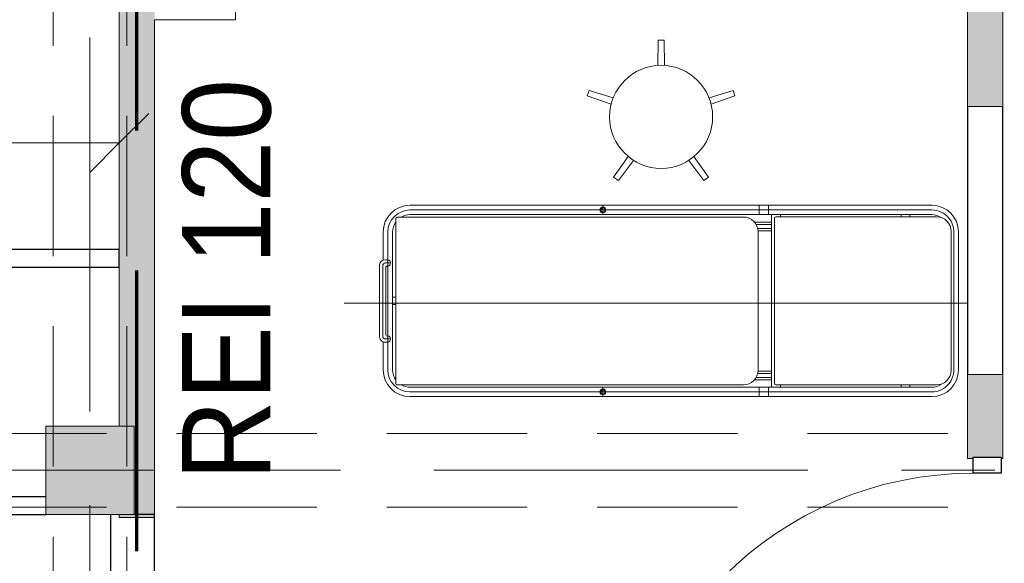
# Model space of a CAD drawing. Header units: centimetres. Extents: x -1631 to 1829, y -257 to 3158.
# Tile 84 of 128: x -36 to 298, y 1817 to 2001. Entities that reach past the tile are written whole.
import ezdxf

# ---------------------------------------------------------------- set-up
doc = ezdxf.new("R2010")
doc.units = ezdxf.units.CM
for name, pattern in [('Długa kreska', [142.875, 95.25, -47.625]), ('Oś', [222.25, 127, -31.75, 31.75, -31.75]), ('Ukryte', [71.438, 47.625, -23.813])]:
    doc.linetypes.add(name, pattern=pattern)
for name, color, linetype, lineweight in [('A-ANNO-DIMS', 211, 'Continuous', 13), ('A-ANNO-DIMS-100', 211, 'Continuous', 13), ('A-DETL', 90, 'Continuous', 9), ('A-DETL-GENF', 92, 'Continuous', 9), ('A-DETL-HDLN', 90, 'Ukryte', 9), ('A-DETL-MEDM', 33, 'Continuous', 13), ('A-DOOR', 31, 'Continuous', 13), ('A-WALL', 113, 'Continuous', 13), ('A-WALL-PATT', 111, 'Continuous', 13), ('G-ANNO-TEXT', 231, 'Continuous', 13), ('Q-SPCQ', 91, 'Continuous', 9), ('S-COLS', 52, 'Continuous', 13), ('S-GRID', 1, 'Continuous', 13)]:
    doc.layers.add(name, color=color, linetype=linetype, lineweight=lineweight)
doc.styles.add('Arial Narrow_5', font='ARIALN.TTF', dxfattribs={"height": 20})
doc.styles.add('Arial_9', font='arial.ttf', dxfattribs={"width": 0.9, "height": 30})
doc.dimstyles.new('Diagonal_1_100__0__wewnętrzne_1', dxfattribs={"dimscale": 30.48, "dimtxt": 20.468619, "dimasz": 0.656168, "dimexe": 0.164042, "dimexo": 0.0625, "dimgap": 0.032808, "dimtad": 1, "dimdec": 0, "dimdsep": 46, "dimtxsty": 'Arial Narrow_5', "dimblk1": 'OBLIQUE', "dimblk2": 'OBLIQUE', "dimsah": 1, "dimcen": 0.09, "dimazin": 0, "dimtfac": 1, "dimtdec": 4, "dimtix": 1, "dimtmove": 0, "dimatfit": 3, "dimfxl": 0.164042, "dimfxlon": 1, "dimtvp": 1, "dimtolj": 1, "dimtzin": 0, "dimarcsym": 2})

# ---------------------------------------------------------------- blocks, each defined once
blk = doc.blocks.new('M_Concrete-Square-Column - 300 x 300mm-1794508-5_piętro III __10_50 m_ - stan projektowany')
at = {"layer": 'S-COLS', "lineweight": 9}
blk.add_hatch(color=254, dxfattribs=at).paths.add_polyline_path([(15, -15), (15, 15), (-15, 15), (-15, -15)], flags=0)
for p, q in [((15, 15), (-15, 15)), ((-15, 15), (-15, -15)), ((15, -15), (15, 15)), ((-15, -15), (15, -15))]:
    blk.add_line(p, q, dxfattribs=at)
blk = doc.blocks.new('DRZWI 1S - automatyczna etykieta - Drzwi 120-2407013-5_piętro III __10_50 m_ - stan projektowany')
at = {"layer": 'A-DETL-GENF'}
for p, q in [((-65.5, 7), (-60, 7)), ((-65.5, -2.5), (-65.5, 7)), ((-60, 7), (-60, -2.5)), ((60, 7), (65.5, 7)), ((60, -2.5), (60, 7)), ((65.5, 7), (65.5, -2.5)), ((-60, -2.5), (-65.5, -2.5)), ((65.5, -2.5), (60, -2.5))]:
    blk.add_line(p, q, dxfattribs=at)
at = {"layer": 'A-DETL-MEDM', "lineweight": 25}
for p, q in [((-65.5, -2.5), (-65.5, 7)), ((-65.5, 7), (-60, 7)), ((-60, 7), (-60, -2.5)), ((60, 7), (60, -2.5)), ((65.5, 7), (60, 7)), ((65.5, -2.5), (65.5, 7)), ((-60, -2.5), (-65.5, -2.5)), ((60, -2.5), (65.5, -2.5))]:
    blk.add_line(p, q, dxfattribs=at)
at = {"layer": 'A-DOOR'}
blk.add_line((60, -2.5), (60, -122.5), dxfattribs=at)
blk.add_arc((60, -2.5), 120, 180, 270, dxfattribs=at)
blk = doc.blocks.new('stół zabiegowy SZ-02 198x65 - stół zabiegowy SZ-02 198x65-826970-5_piętro III __10_50 m_ - stan projektowany')
at = {"layer": 'Q-SPCQ'}
for p, q in [((74.99, 33.26), (-102.21, 33.26)), ((74.99, 31.66), (-102.21, 31.66)), ((-36.68, 33.06), (-36.68, 30.26)), ((16.4, 33.26), (16.4, 30.06)), ((19.59, 33.26), (19.59, 30.06)), ((-107, -27.24), (-107, 28.76)), ((11.01, 29.26), (-106.5, 29.26)), ((-102.21, 30.06), (74.99, 30.06)), ((20.59, 27.56), (14.77, 27.56)), ((20.59, 26.76), (15.34, 26.76)), ((20.59, -28.54), (20.59, 30.06)), ((21.58, 28.85), (21.58, -27.24)), ((76.59, 29.35), (22.08, 29.35)), ((23.59, 30.06), (23.59, 29.35)), ((64.59, 30.06), (64.59, 29.35)), ((67.59, 29.35), (67.59, 30.06)), ((-111.31, 24.16), (-111.31, 14.62)), ((-109.71, 24.16), (-109.71, 0.76)), ((-108.11, 24.16), (-108.11, -22.64)), ((15.89, 25.36), (20.59, 25.36)), ((16, 24.56), (20.59, 24.56)), ((16.01, -22.74), (16.01, 24.26)), ((81.59, -22.74), (81.59, 24.35)), ((82.49, 24.16), (82.49, -22.64)), ((84.09, 24.16), (84.09, -22.64)), ((-110.56, 14.76), (-109.71, 14.76)), ((-110.46, 13.66), (-109.11, 13.66)), ((-112.56, -11.24), (-112.56, 12.76)), ((-111.46, 12.66), (-111.46, -11.14)), ((-110.36, -10.84), (-110.36, 12.36)), ((-110.16, 12.56), (-109.71, 12.56)), ((-124.56, 0), (87.09, 0)), ((-109.71, 0.76), (-109.71, -22.64)), ((-108.11, 2.01), (-107, 2.01)), ((-108.11, -0.49), (-107, -0.49)), ((-111.31, -22.64), (-111.31, -13.09)), ((-110.56, -13.24), (-109.71, -13.24)), ((-110.46, -12.14), (-109.11, -12.14)), ((-110.16, -11.04), (-109.71, -11.04)), ((16, -23.04), (20.59, -23.04)), ((20.59, -26.04), (14.77, -26.04)), ((20.59, -25.24), (15.34, -25.24)), ((15.89, -23.84), (20.59, -23.84)), ((-106.5, -27.74), (11.01, -27.74)), ((-102.21, -28.54), (74.99, -28.54)), ((-36.68, -31.54), (-36.68, -28.74)), ((16.4, -31.74), (16.4, -28.54)), ((19.59, -31.74), (19.59, -28.54)), ((22.08, -27.74), (76.59, -27.74)), ((23.59, -28.54), (23.59, -27.82)), ((64.59, -28.54), (64.59, -27.82)), ((67.59, -27.82), (67.59, -28.54)), ((74.99, -30.14), (-102.21, -30.14)), ((74.99, -31.74), (-102.21, -31.74))]:
    blk.add_line(p, q, dxfattribs=at)
for centre, radius in [((-36.68, 31.66), 0.999), ((-36.68, 31.66), 0.727), ((-36.68, -30.14), 0.999), ((-36.68, -30.14), 0.727)]:
    blk.add_circle(centre, radius, dxfattribs=at)
for centre, radius, start, end in [((-102.21, 24.16), 9.1, 90, 180), ((-102.21, 24.16), 7.5, 90, 180), ((74.99, 24.16), 9.1, 0, 90), ((74.99, 24.16), 7.5, 38.9891, 90), ((-102.21, 24.16), 5.9, 144.3302, 180), ((-106.5, 28.76), 0.5, 90, 180), ((-102.21, 24.16), 5.9, 90, 120.1847), ((11.01, 24.26), 5, 360, 90), ((22.08, 28.85), 0.5, 90, 180), ((74.99, 24.16), 5.9, 55.7775, 90), ((76.59, 24.35), 5, 360, 90), ((74.99, 24.16), 7.5, 0, 38.7517), ((-110.56, 12.76), 2, 90, 180), ((-110.46, 12.66), 1, 90, 180), ((-109.95, 13.66), 1.13, 282.5834, 77.4166), ((-110.16, 12.36), 0.2, 90, 180), ((-110.56, -11.24), 2, 174.2608, 270), ((-110.46, -11.14), 1, 180, 270), ((-109.95, -12.14), 1.13, 282.5834, 77.4166), ((-102.21, -22.64), 9.1, 180, 270), ((-102.21, -22.64), 7.5, 180, 270), ((-102.21, -22.64), 5.9, 180, 215.6698), ((11.01, -22.74), 5, 270, 0), ((74.99, -22.64), 9.1, 270, 0), ((76.59, -22.74), 5, 270, 360), ((74.99, -22.64), 7.5, 321.2483, 0), ((-106.5, -27.24), 0.5, 180, 270), ((-102.21, -22.64), 5.9, 239.8153, 270), ((22.08, -27.24), 0.5, 180, 270), ((74.99, -22.64), 7.5, 270, 321.0109), ((74.99, -22.64), 5.9, 270, 304.2225)]:
    blk.add_arc(centre, radius, start, end, dxfattribs=at)
blk = doc.blocks.new('stołek obrotowy WG-03 śr_32cm - stołek obrotowy WG-03 śr_32cm-850736-5_piętro III __10_50 m_ - stan projektowany')
at = {"layer": 'Q-SPCQ'}
for p, q in [((-1, 26.05), (-1.11, 17.46)), ((1, 26.05), (-1, 26.05)), ((1.11, 17.46), (1, 26.05)), ((-24.46, 9), (-25.08, 7.1)), ((-25.08, 7.1), (-16.95, 4.34)), ((-16.27, 6.45), (-24.46, 9)), ((24.46, 9), (16.27, 6.45)), ((16.95, 4.34), (25.08, 7.1)), ((25.08, 7.1), (24.46, 9)), ((-11.16, -13.48), (-16.12, -20.48)), ((-14.5, -21.66), (-9.37, -14.78)), ((9.37, -14.78), (14.5, -21.66)), ((16.12, -20.48), (11.16, -13.48)), ((-16.12, -20.48), (-14.5, -21.66)), ((14.5, -21.66), (16.12, -20.48))]:
    blk.add_line(p, q, dxfattribs=at)
blk.add_circle((0, 0), 17.5, dxfattribs=at)
blk = doc.blocks.new('DIMBLOCK208-5_piętro III __10_50 m_ - stan projektowany')
at = {"layer": 'A-ANNO-DIMS-100', "transparency": 16777216}
for p, q in [((-137.62, 1959.49), (-127.62, 1969.49)), ((-2.62, 1959.49), (7.38, 1969.49)), ((-137.62, 1954.49), (-137.62, 1964.49)), ((-2.62, 1954.49), (-2.62, 1964.49)), ((-137.62, 1959.49), (-147.62, 1949.49)), ((-2.62, 1959.49), (-137.62, 1959.49)), ((-137.62, 1959.49), (-137.62, 1954.49)), ((-2.62, 1959.49), (-12.62, 1949.49)), ((-2.62, 1959.49), (-2.62, 1954.49))]:
    blk.add_line(p, q, dxfattribs=at)
at = {"layer": 'A-ANNO-DIMS-100', "color": 0, "transparency": 16777216, "insert": (-89.13, 1986.34), "char_height": 20, "width": 45.6158, "attachment_point": 1, "line_spacing_factor": 0.974696, "style": 'Arial Narrow_5'}
blk.add_mtext('135', dxfattribs=at)
blk = doc.blocks.new('_Oblique')
at = {"color": 0, "linetype": 'ByBlock', "lineweight": -2}
blk.add_line((-0.5, -0.5), (0.5, 0.5), dxfattribs=at)

msp = doc.modelspace()

# ---------------------------------------------------------------- hatches: boundary and pattern name
at = {"layer": 'A-WALL-PATT'}
h = msp.add_hatch(color=9, dxfattribs=at)
h.paths.add_polyline_path([(297.38, 1852.33), (297.38, 1880.83), (285.38, 1880.83), (285.38, 1852.33), (287.38, 1852.33), (287.38, 1852.83), (296.88, 1852.83), (296.88, 1852.33)], flags=0)
h.paths.add_polyline_path([(297.38, 1971.83), (297.38, 2310.83), (285.38, 2310.83), (285.38, 1971.83)], flags=0)
h.paths.add_polyline_path([(285.38, 2411.83), (297.38, 2411.83), (297.38, 2683.83), (285.38, 2683.83), (285.38, 2452.33)], flags=0)
h.paths.add_polyline_path([(285.38, 2814.83), (297.38, 2814.83), (297.38, 2824.33), (285.38, 2824.33), (285.38, 2818.87)], flags=0)
for points in [[(9.38, 1871.33), (9.38, 2452.33), (-2.62, 2452.33), (-2.62, 2343.33), (2.38, 2343.33), (2.38, 2313.33), (-2.62, 2313.33), (-2.62, 1871.33), (8.49, 1871.33)], [(-2.62, 1832.33), (9.38, 1832.33), (9.38, 1871.33), (-2.62, 1871.33), (-2.62, 1863.33), (2.38, 1863.33), (2.38, 1833.33), (-2.62, 1833.33)]]:
    msp.add_hatch(color=9, dxfattribs=at).paths.add_polyline_path(points, flags=0)

# ---------------------------------------------------------------- linework, layer by layer
at = {"layer": 'A-DETL', "linetype": 'Długa kreska', "lineweight": 70}
msp.add_line((3.38, 1678), (3.38, 2853.33), dxfattribs=at)
at = {"layer": 'A-DETL-HDLN'}
for p, q in [((-25.12, 420.83), (-25.12, 2793.33)), ((-0.12, 420.83), (-0.12, 2793.33)), ((-1197.62, 1860.83), (1172.38, 1860.83)), ((-1197.62, 1835.83), (1172.38, 1835.83))]:
    msp.add_line(p, q, dxfattribs=at)
at = {"layer": 'A-WALL', "lineweight": 9}
for p, q in [((297.38, 1971.83), (297.38, 2310.83)), ((-2.62, 2283.33), (-2.62, 1863.33)), ((285.38, 2237.33), (285.38, 1971.83)), ((36.88, 2001.33), (36.88, 2043.33)), ((9.38, 1833.33), (9.38, 2001.33)), ((9.38, 2001.33), (36.88, 2001.33)), ((285.38, 1880.83), (285.38, 1852.33)), ((297.38, 1852.33), (297.38, 1880.83)), ((285.38, 1852.33), (287.38, 1852.33)), ((296.88, 1852.33), (297.38, 1852.33)), ((-2.62, 1833.33), (-2.62, 1832.33)), ((-2.62, 1832.33), (9.38, 1832.33))]:
    msp.add_line(p, q, dxfattribs=at)
at = {"layer": 'A-WALL'}
for p, q in [((285.38, 1971.83), (297.38, 1971.83)), ((297.38, 1880.83), (285.38, 1880.83))]:
    msp.add_line(p, q, dxfattribs=at)
at = {"layer": 'A-WALL', "color": 7, "lineweight": 25}
for p, q in [((285.38, 1971.83), (285.38, 1880.83)), ((297.38, 1880.83), (297.38, 1971.83)), ((-2.62, 1923.33), (-57.62, 1923.33)), ((-2.62, 1917.33), (-2.62, 1923.33)), ((-51.62, 1917.33), (-2.62, 1917.33)), ((-27.62, 1839.33), (-51.62, 1839.33)), ((-57.62, 1833.33), (-27.62, 1833.33)), ((-5.62, 1833.33), (-5.62, 1797.83)), ((9.38, 1833.33), (2.38, 1833.33)), ((9.38, 1797.83), (9.38, 1833.33))]:
    msp.add_line(p, q, dxfattribs=at)
at = {"layer": 'S-GRID', "linetype": 'Oś'}
for p, q in [((-12.62, 2884.27), (-12.62, 27.13)), ((1342.46, 1848.33), (-1368.76, 1848.33))]:
    msp.add_line(p, q, dxfattribs=at)

# ---------------------------------------------------------------- block references
at = {"layer": 'A-DOOR', "rotation": 270.0000000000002}
msp.add_blockref('DRZWI 1S - automatyczna etykieta - Drzwi 120-2407013-5_piętro III __10_50 m_ - stan projektowany', (289.88, 1787.33), dxfattribs=at)
at = {"layer": 'Q-SPCQ'}
for name, p in [('stołek obrotowy WG-03 śr_32cm - stołek obrotowy WG-03 śr_32cm-850736-5_piętro III __10_50 m_ - stan projektowany', (181.38, 1968.33)), ('stół zabiegowy SZ-02 198x65 - stół zabiegowy SZ-02 198x65-826970-5_piętro III __10_50 m_ - stan projektowany', (198.29, 1905.06))]:
    msp.add_blockref(name, p, dxfattribs=at)
at = {"layer": 'S-COLS', "lineweight": 9}
msp.add_blockref('M_Concrete-Square-Column - 300 x 300mm-1794508-5_piętro III __10_50 m_ - stan projektowany', (-12.62, 1848.33), dxfattribs=at)

# ---------------------------------------------------------------- texts
at = {"layer": 'G-ANNO-TEXT', "color": 1, "insert": (18.72, 1844.89), "char_height": 30, "width": 140.7132, "attachment_point": 1, "rotation": 90, "line_spacing_factor": 0.936439, "style": 'Arial_9'}
msp.add_mtext('\\pxt3.81,7.62,11.43,15.24,19.05,22.86,26.67,30.48,34.29,38.1,41.91,45.72,49.53,53.34,57.15,60.96,64.77,68.58,72.39,76.2,80.01,83.82,87.63,91.44,95.25,99.06,102.87,106.68,110.49,114.3,118.11,121.92;{REI 120}', dxfattribs=at)

# ---------------------------------------------------------------- dimensions: what is measured, and where the dimension line sits
at = {"layer": 'A-ANNO-DIMS'}
dim = msp.add_linear_dim(base=(-137.62, 1959.49), p1=(-2.62, 1954.49), p2=(-137.62, 1954.49), angle=0, dimstyle='Diagonal_1_100__0__wewnętrzne_1', override={"dimpost": '<>', "dimfxl": 135}, dxfattribs=at)
dim.commit()
dim.dimension.update_dxf_attribs({"geometry": 'DIMBLOCK208-5_piętro III __10_50 m_ - stan projektowany', "text_midpoint": (-70.12, 1970.7)})

doc.saveas('drawing.dxf')
